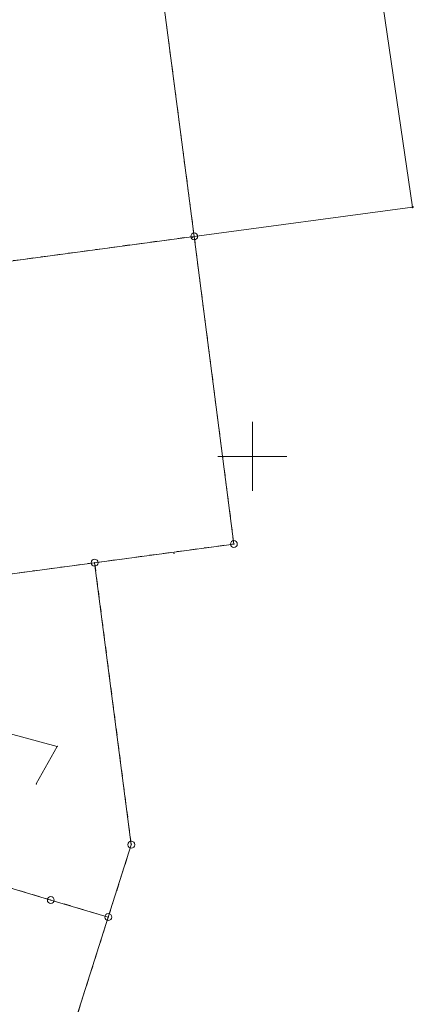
# Model space of a CAD drawing. Extents: x 6456700 to 6518119, y 5963420 to 5980059.
# Tile 232 of 256: x 6512502 to 6512530, y 5966409 to 5966481. Entities that reach past the tile are written whole.
import ezdxf

# ---------------------------------------------------------------- set-up
doc = ezdxf.new("R2010")
doc.units = 0
doc.header["$MEASUREMENT"] = 0
doc.linetypes.add('L_0_03', pattern=[1, 0.5, -0.5])
doc.layers.get('0').update_dxf_attribs({"color": 2, "linetype": 'CONTINUOUS', "lineweight": 5})
for name, color, linetype, lineweight in [('202_punkt_graniczny', 7, 'CONTINUOUS', 18), ('203_punkt_graniczny', 7, 'CONTINUOUS', 18), ('218_kontur_uzytku_gruntowego', 96, 'L_0_03', 18), ('219_dzialka_ewidencyjna', 7, 'CONTINUOUS', 18), ('ogrodzenie_trwale', 7, 'CONTINUOUS', 18), ('przewod_elektroenergetyczny_podziemny', 7, 'CONTINUOUS', 18), ('siatka_krzyrzy', 7, 'CONTINUOUS', 18)]:
    doc.layers.add(name, color=color, linetype=linetype, lineweight=lineweight)

# ---------------------------------------------------------------- blocks, each defined once
blk = doc.blocks.new('mdcp_nowa')
at = {"layer": '203_punkt_graniczny', "linetype": 'Continuous', "lineweight": 18, "true_color": 0x000000}
blk.add_hatch(color=18, dxfattribs=at).paths.add_polyline_path([(6495261.59, 5982918.015, 1), (6495261.59, 5982918.105, 1)])
at = {"layer": '202_punkt_graniczny', "color": 7, "linetype": 'Continuous', "lineweight": 18}
for centre in [(6495245.79, 5982915.94), (6495248.66, 5982893.66), (6495238.59, 5982892.31), (6495241.24, 5982871.89), (6495235.42, 5982867.88), (6495239.58, 5982866.65)]:
    blk.add_circle(centre, 0.25, dxfattribs=at)
at = {"layer": '202_punkt_graniczny'}
for p in [(6495245.79, 5982915.94), (6495248.66, 5982893.66), (6495238.59, 5982892.31), (6495241.24, 5982871.89), (6495235.42, 5982867.88), (6495239.58, 5982866.65)]:
    blk.add_point(p, dxfattribs=at)
at = {"layer": '203_punkt_graniczny', "color": 7, "linetype": 'Continuous', "lineweight": 18}
blk.add_circle((6495261.59, 5982918.06), 0.045, dxfattribs=at)
at = {"layer": '203_punkt_graniczny'}
blk.add_point((6495261.59, 5982918.06), dxfattribs=at)
at = {"layer": '218_kontur_uzytku_gruntowego', "lineweight": 18, "flags": 128}
for points in [[(6495245.79, 5982915.94), (6495242.87, 5982938.27)], [(6495205.95, 5982910.58), (6495245.79, 5982915.94)], [(6495248.66, 5982893.66), (6495245.79, 5982915.94)], [(6495238.59, 5982892.31), (6495248.66, 5982893.66)], [(6495238.59, 5982892.31), (6495208.99, 5982888.33)], [(6495241.24, 5982871.89), (6495238.59, 5982892.31)], [(6495239.58, 5982866.65), (6495241.24, 5982871.89)], [(6495226.43, 5982870.57), (6495235.42, 5982867.88)], [(6495235.42, 5982867.88), (6495239.58, 5982866.65)], [(6495234.97, 5982852.13), (6495239.58, 5982866.65)]]:
    blk.add_lwpolyline(points, dxfattribs=at)
at = {"layer": '218_kontur_uzytku_gruntowego'}
for p in [(6495245.79, 5982915.94), (6495245.79, 5982915.94), (6495245.79, 5982915.94), (6495245.79, 5982915.94), (6495245.79, 5982915.94), (6495245.79, 5982915.94), (6495248.66, 5982893.66), (6495248.66, 5982893.66), (6495248.66, 5982893.66), (6495248.66, 5982893.66), (6495238.59, 5982892.31), (6495238.59, 5982892.31), (6495238.59, 5982892.31), (6495238.59, 5982892.31), (6495238.59, 5982892.31), (6495238.59, 5982892.31), (6495241.24, 5982871.89), (6495241.24, 5982871.89), (6495241.24, 5982871.89), (6495241.24, 5982871.89), (6495235.42, 5982867.88), (6495235.42, 5982867.88), (6495235.42, 5982867.88), (6495235.42, 5982867.88), (6495239.58, 5982866.65), (6495239.58, 5982866.65), (6495239.58, 5982866.65), (6495239.58, 5982866.65), (6495239.58, 5982866.65), (6495239.58, 5982866.65)]:
    blk.add_point(p, dxfattribs=at)
at = {"layer": '219_dzialka_ewidencyjna', "color": 3, "linetype": 'Continuous', "lineweight": 18, "flags": 128}
for points in [[(6495251.75, 5982985.32), (6495261.59, 5982918.06)], [(6495245.79, 5982915.94), (6495242.87, 5982938.27)], [(6495245.79, 5982915.94), (6495261.59, 5982918.06)], [(6495205.95, 5982910.58), (6495245.79, 5982915.94)], [(6495245.79, 5982915.94), (6495248.66, 5982893.66)], [(6495238.59, 5982892.31), (6495248.66, 5982893.66)], [(6495208.99, 5982888.33), (6495238.59, 5982892.31)], [(6495238.59, 5982892.31), (6495241.24, 5982871.89)], [(6495239.58, 5982866.65), (6495241.24, 5982871.89)], [(6495226.43, 5982870.57), (6495235.42, 5982867.88)], [(6495235.42, 5982867.88), (6495239.58, 5982866.65)], [(6495234.97, 5982852.13), (6495239.58, 5982866.65)]]:
    blk.add_lwpolyline(points, dxfattribs=at)
at = {"layer": '219_dzialka_ewidencyjna', "color": 3}
for p in [(6495261.59, 5982918.06), (6495261.59, 5982918.06), (6495245.79, 5982915.94), (6495245.79, 5982915.94), (6495245.79, 5982915.94), (6495245.79, 5982915.94), (6495248.66, 5982893.66), (6495248.66, 5982893.66), (6495238.59, 5982892.31), (6495238.59, 5982892.31), (6495238.59, 5982892.31), (6495241.24, 5982871.89), (6495241.24, 5982871.89), (6495235.42, 5982867.88), (6495235.42, 5982867.88), (6495239.58, 5982866.65), (6495239.58, 5982866.65), (6495239.58, 5982866.65)]:
    blk.add_point(p, dxfattribs=at)
at = {"layer": 'ogrodzenie_trwale'}
for p in [(6495245.67, 5982915.87), (6495244.32, 5982892.99)]:
    blk.add_point(p, dxfattribs=at)
at = {"layer": 'przewod_elektroenergetyczny_podziemny', "color": 1, "linetype": 'Continuous', "lineweight": 18, "flags": 128}
blk.add_lwpolyline([(6495234.37, 5982876.29), (6495235.89, 5982879), (6495230.08, 5982880.56), (6495209.69, 5982882.94)], dxfattribs=at)
at = {"layer": 'przewod_elektroenergetyczny_podziemny'}
for p in [(6495235.89, 5982879), (6495234.37, 5982876.29)]:
    blk.add_point(p, dxfattribs=at)
at = {"layer": 'siatka_krzyrzy', "linetype": 'Continuous', "lineweight": 18, "flags": 128}
for points in [[(6495250, 5982897.5), (6495250, 5982902.5)], [(6495247.5, 5982900), (6495252.5, 5982900)]]:
    blk.add_lwpolyline(points, dxfattribs=at)

msp = doc.modelspace()

# ---------------------------------------------------------------- block references
at = {"linetype": 'ByBlock'}
msp.add_blockref('mdcp_nowa', (17268.786, -16450.998), dxfattribs=at)

doc.saveas('drawing.dxf')
